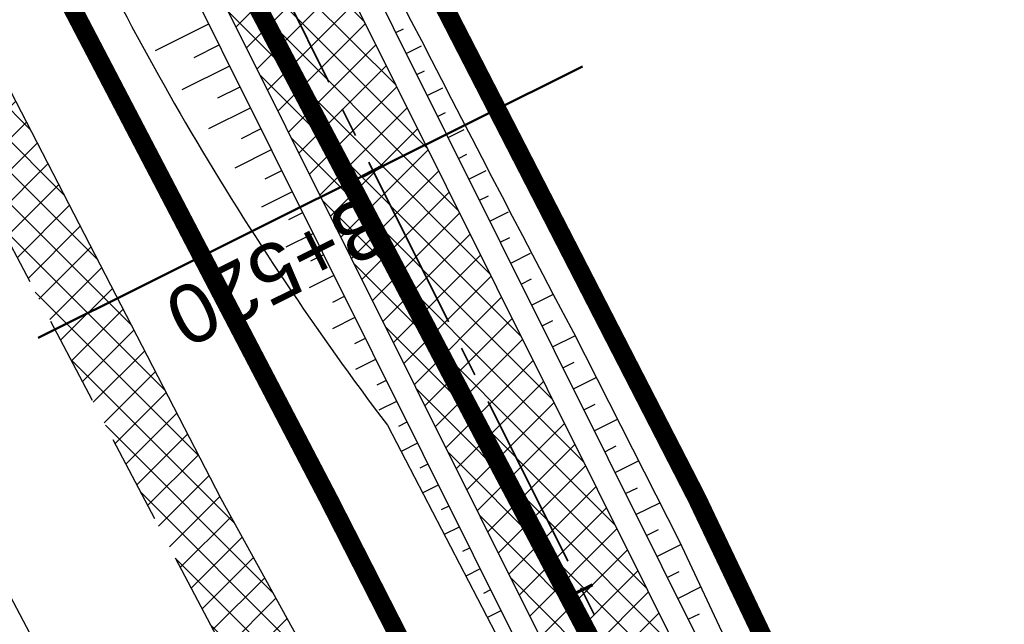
# Model space of a CAD drawing. Header units: metres. Extents: x 7529682 to 7533711, y 5721195 to 5727842.
# Tile 74 of 232: x 7531349 to 7531370, y 5724680 to 5724693. Entities that reach past the tile are written whole.
import ezdxf

# ---------------------------------------------------------------- set-up
doc = ezdxf.new("R2010")
doc.units = ezdxf.units.M
for name, pattern in [('817-dzialki-09-05-04$0$HIDDEN', [0.375, 0.25, -0.125]), ('ACAD_ISO05W100', [33, 24, -3, 0, -3, 0, -3]), ('CENTER', [50.800000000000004, 31.75, -6.35, 6.35, -6.35]), ('CENTER2', [28.575000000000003, 19.05, -3.175, 3.175, -3.175]), ('HIDDEN', [9.524999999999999, 6.35, -3.175])]:
    doc.linetypes.add(name, pattern=pattern)
for name, color, linetype in [('C-DROGI-SYTUACJA', 7, 'Continuous'), ('C-DROGI-SYTUACJA-ETYKIETY', 7, 'Continuous'), ('D-hatch-pobocza', 131, 'Continuous'), ('D-pobocza', 60, 'Continuous'), ('D-rowy', 160, 'Continuous'), ('D-skarpa', 2, 'Continuous'), ('D-skarpa-kreskowanie', 2, 'Continuous')]:
    doc.layers.add(name, color=color, linetype=linetype)
for name, color, linetype, lineweight, true_color in [('D-hatch-ciag-pieszo-rowerowy', 7, 'Continuous', 13, 0xff9f80), ('D-LR-etap-III', 7, '817-dzialki-09-05-04$0$HIDDEN', 50, 0x00008f), ('D-przekroje-pop', 7, 'Continuous', 50, 0x000099)]:
    doc.layers.add(name, color=color, linetype=linetype, lineweight=lineweight, true_color=true_color)
for name, color, linetype, lineweight in [('D-krawędzie', 3, 'Continuous', 30), ('D-obrzeża', 2, 'Continuous', 30), ('D-oś', 10, 'CENTER', 30), ('D-pas-drogowy', 7, 'ACAD_ISO05W100', 50)]:
    doc.layers.add(name, color=color, linetype=linetype, lineweight=lineweight)
doc.layers.add('poprzeczki', color=7, linetype='Continuous', true_color=0x0000c7)
doc.styles.get("Standard").update_dxf_attribs({"font": 'arial.ttf'})

# ---------------------------------------------------------------- blocks, each defined once
blk = doc.blocks.new('AeccTickLine')
at = {"color": 0, "linetype": 'ByBlock', "lineweight": -2}
blk.add_line((0, 1), (-3.673819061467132e-16, -1), dxfattribs=at)

msp = doc.modelspace()

# ---------------------------------------------------------------- hatches: boundary and pattern name
at = {"layer": 'D-hatch-ciag-pieszo-rowerowy'}
h = msp.add_hatch(dxfattribs=at)
h.set_pattern_fill('ANSI37', color=256, scale=0.15, style=0)
h.set_pattern_definition([(45, (0.8853450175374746, 0.4649341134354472), (-0.3367596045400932, 0.3367596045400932), []), (135, (0.8853450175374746, 0.4649341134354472), (-0.3367596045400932, -0.3367596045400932), [])])
h.paths.add_polyline_path([(7531367.377036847, 5724666.22135762), (7531369.43540033, 5724667.677868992), (7531364.840925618, 5724676.397640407), (7531345.224062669, 5724715.750217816), (7531314.267532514, 5724772.612506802), (7531308.110039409, 5724784.431605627), (7531305.884994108, 5724783.291926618), (7531312.052212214, 5724771.453899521), (7531343.011382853, 5724714.585280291), (7531362.628782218, 5724675.232985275)])
at = {"layer": 'D-hatch-pobocza'}
h = msp.add_hatch(dxfattribs=at)
h.set_pattern_fill('ANSI37', color=256, scale=0.15, style=0)
h.set_pattern_definition([(45, (0, 0), (-0.3367596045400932, 0.3367596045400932), []), (135, (0, 0), (-0.3367596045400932, -0.3367596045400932), [])])
h.paths.add_polyline_path([(7531327.019999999, 5724733.24), (7531314.57, 5724757.21), (7531302.376963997, 5724780.71917558), (7531302.440936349, 5724776.853417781), (7531306.739858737, 5724768.664832), (7531335.094443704, 5724714.652299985), (7531357.3191504, 5724672.438740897), (7531360.382455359, 5724666.624949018), (7531361.969999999, 5724665.57), (7531363.099643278, 5724665.411740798), (7531353.58, 5724682.67), (7531345.94, 5724697.46), (7531339.269999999, 5724710)])

# ---------------------------------------------------------------- linework, layer by layer
at = {"layer": 'C-DROGI-SYTUACJA', "color": 10, "linetype": 'CENTER2', "lineweight": 35, "ltscale": 0.2}
msp.add_lwpolyline([(7531154.313313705, 5725078.4002911, -0.06893621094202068), (7531156.868938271, 5725074.829562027), (7531166.993104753, 5725055.549823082, -0.06873154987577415), (7531168.47910387, 5725051.431584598), (7531169.100428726, 5725048.502816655, 0.0687825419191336), (7531171.889509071, 5725040.775727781), (7531203.620916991, 5724980.378493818), (7531234.800499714, 5724921.534907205), (7531259.930515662, 5724874.055069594), (7531293.333031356, 5724810.085976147), (7531313.159872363, 5724772.033203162), (7531341.528881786, 5724719.923105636, -0.009023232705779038), (7531346.533284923, 5724710.322073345), (7531363.734853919, 5724675.815312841), (7531380.064961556, 5724644.822693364), (7531398.584264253, 5724609.362510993), (7531424.896642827, 5724559.228182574), (7531446.141834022, 5724518.960513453), (7531474.815809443, 5724464.451899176), (7531498.201389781, 5724419.897359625)], format="xyb", dxfattribs=at)
at = {"layer": 'D-krawędzie', "linetype": 'HIDDEN', "ltscale": 0.3, "flags": 128}
msp.add_lwpolyline([(7530572.009999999, 5726166.06), (7530620.380949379, 5726072.761487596), (7530641.555222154, 5726032.007915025), (7530660.960861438, 5725995.070069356), (7530689.128213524, 5725941.540167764), (7530707.335918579, 5725907.031820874), (7530725.255781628, 5725873.092686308), (7530743.969545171, 5725837.653904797), (7530770.526708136, 5725787.119408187), (7530787.864146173, 5725754.266918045), (7530809.897571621, 5725712.541613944), (7530824.739035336, 5725684.389287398), (7530840.856259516, 5725653.693092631), (7530860.675070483, 5725616.154465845), (7530865.283000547, 5725607.394015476), (7530878.050274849, 5725583.079962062), (7530918.171722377, 5725507.178125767), (7530950.162943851, 5725446.305402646), (7530993.419108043, 5725364.264712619), (7531022.766433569, 5725308.719304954), (7531053.80955549, 5725249.872416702), (7531081.165622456, 5725197.874670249), (7531103.902359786, 5725154.540603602), (7531128.123220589, 5725108.448161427), (7531149.3, 5725068.249999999), (7531167.380094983, 5725033.766927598), (7531197.164745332, 5724976.987689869), (7531228.151004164, 5724918.034426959), (7531253.152837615, 5724870.491119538), (7531286.7961686, 5724806.653565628), (7531306.739858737, 5724768.664832), (7531335.094443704, 5724714.652299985), (7531357.3191504, 5724672.438740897), (7531373.644908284, 5724641.454376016), (7531392.161870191, 5724605.998675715), (7531418.480331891, 5724555.852756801), (7531439.726902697, 5724515.582472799), (7531468.399107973, 5724461.077223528), (7531491.782023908, 5724416.527754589), (7531531.990296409, 5724339.832565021), (7531557.226635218, 5724291.658956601), (7531569.851546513, 5724267.577443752), (7531591.375556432, 5724226.547822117), (7531610.003879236, 5724191.103071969), (7531616.882991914, 5724177.998849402), (7531629.984986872, 5724153.025496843), (7531641.006768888, 5724132.021778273), (7531664.906257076, 5724087.616922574), (7531677.64401952, 5724064.785715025), (7531683.112433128, 5724054.988140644), (7531686.752875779, 5724048.180044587), (7531695.447538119, 5724031.696667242), (7531703.748818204, 5724015.917210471), (7531709.214143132, 5724005.513965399), (7531719.388607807, 5723986.14687362), (7531726.295217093, 5723973.000144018), (7531732.740794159, 5723960.735633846), (7531735.13, 5723956.19)], dxfattribs=at)
at = {"layer": 'D-LR-etap-III', "ltscale": 10, "flags": 128}
msp.add_lwpolyline([(7531750.474471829, 5723895.103125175, 0.4, 0.4, 0), (7531750.505, 5723895.13, 0.4, 0.4, 0), (7531682.71, 5724022.92, 0.4, 0.4, 0), (7531619.177023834, 5724147.203692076, 0.4, 0.4, 0), (7531592.308960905, 5724198.48863389, 0.4, 0.4, 0), (7531553.263875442, 5724272.918564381, 0.4, 0.4, 0), (7531504.019999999, 5724366.79, 0.4, 0.4, 0), (7531482.09, 5724407.62, 0.4, 0.4, 0), (7531412.350402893, 5724541.182759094, 0.4, 0.4, 0), (7531388.463669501, 5724586.929768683, 0.4, 0.4, 0), (7531345.12, 5724669.94, 0.4, 0.4, 0), (7531127.66, 5725081.67, 0.4, 0.4, 0), (7531059.253139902, 5725211.040795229, 0.4, 0.4, 0), (7531008.007244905, 5725307.953830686, 0.4, 0.4, 0), (7530964.181635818, 5725390.835555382, 0.4, 0.4, 0), (7530914.557354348, 5725484.683561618, 0.4, 0.4, 0), (7530865.243241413, 5725577.493975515, 0.4, 0.4, 0), (7530840.085257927, 5725624.058651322, 0.4, 0.4, 0), (7530802.559525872, 5725694.924584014, 0.4, 0.4, 0), (7530755.54, 5725787.51, 0.4, 0.4, 0), (7530708.717810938, 5725876.303221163, 0.4, 0.4, 0), (7530695.12, 5725902.09, 0.4, 0.4, 0), (7530642.91397006, 5726001.07839487, 0.4, 0.4, 0), (7530634.934723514, 5726016.146615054, 0.4, 0.4, 0), (7530610.820000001, 5726061.929999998, 0.4, 0.4, 0), (7530610.820000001, 5726061.929999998, 0.4, 0.4, 0), (7530607.21, 5726063.51, 0.4, 0.4, 0), (7530597.42, 5726080.68, 0.4, 0.4, 0), (7530591.16, 5726088.44, 0.4, 0.4, 0), (7530581.28, 5726107.21, 0.4, 0.4, 0), (7530571.29, 5726130.56, 0.4, 0.4, 0), (7530549.554994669, 5726171.527317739, 0.4, 0.4, 0), (7530531.014309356, 5726206.473807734, 0.4, 0.4, 0), (7530516.461208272, 5726236.016618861, 0.4, 0.4, 0), (7530500.798929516, 5726266.141265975, 0.4, 0.4, 0), (7530491.349999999, 5726283.94, 0.4, 0.4, 0), (7530482.4, 5726303.41, 0.4, 0.4, 0), (7530482.4, 5726303.41, 0.4, 0.4, 0), (7530450.41, 5726357.28, 0.4, 0.4, 0), (7530397.759396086, 5726458.499907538, 0.4, 0.4, 0), (7530334.707815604, 5726583.664702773, 0.4, 0.4, 0), (7530303.939274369, 5726645.167943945, 0.4, 0.4, 0), (7530300.509779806, 5726651.777515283, 0.4, 0.4, 0), (7530289.213532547, 5726671.966724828, 0.4, 0.4, 0), (7530281.54, 5726685.57, 0.4, 0.4, 0), (7530261.37085633, 5726724.163374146, 0.4, 0.4, 0), (7530254.03, 5726738.21, 0.4, 0.4, 0), (7530197.219999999, 5726845.06, 0.4, 0.4, 0), (7530194.71, 5726849.15, 0.4, 0.4, 0), (7530195.92, 5726850.75, 0.4, 0.4, 0), (7530170.546669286, 5726892.961489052, 0.4, 0.4, 0), (7530143.174718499, 5726945.065838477, 0.4, 0.4, 0), (7530105.059999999, 5727018.32, 0.4, 0.4, 0), (7530100.059999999, 5727027.16, 0.4, 0.4, 0), (7530062.318670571, 5727099.625398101, 0.4, 0.4, 0), (7530015.378537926, 5727189.420463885, 0.4, 0.4, 0), (7529983.207960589, 5727250.206596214, 0.4, 0.4, 0), (7529953.284293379, 5727306.74720398, 0.4, 0.4, 0), (7529900.67053443, 5727406.15903814, 0.4, 0.4, 0), (7529890.630239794, 5727425.131178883, 0.4, 0.4, 0), (7529875.155383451, 5727454.426350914, 0.4, 0.4, 0), (7529857.560096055, 5727487.787346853, 0.4, 0.4, 0), (7529835.194401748, 5727530.19312405, 0.4, 0.4, 0), (7529811.740544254, 5727574.662079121, 0.4, 0.4, 0), (7529792.101859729, 5727611.922638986, 0.4, 0.4, 0), (7529768.066117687, 5727657.469613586, 0.4, 0.4, 0), (7529755.210566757, 5727682.131373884, 0.4, 0.4, 0), (7529753.309999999, 5727681.13, 0.4, 0.4, 0), (7529739.21, 5727707.77, 0.4, 0.4, 0), (7529735.394745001, 5727711.251990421, 0.4, 0.4, 0), (7529725.42, 5727730.2, 0.4, 0.4, 0), (7529723.55, 5727729.88, 0.4, 0.4, 0), (7529695.566668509, 5727782.932080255, 0.4, 0.4, 0), (7529717.67971874, 5727794.024357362, 0.4, 0.4, 0), (7529736.274870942, 5727758.647400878, 0.4, 0.4, 0), (7529736.274870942, 5727758.647400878, 0.4, 0.4, 0), (7529744.511003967, 5727750.406106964, 0.4, 0.4, 0), (7529744.511003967, 5727750.406106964, 0.4, 0.4, 0), (7529750.282568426, 5727738.549848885, 0.4, 0.4, 0), (7529777.108510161, 5727687.569424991, 0.4, 0.4, 0), (7529796.51537536, 5727651.329932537, 0.4, 0.4, 0), (7529814.937945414, 5727616.793170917, 0.4, 0.4, 0), (7529839.006722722, 5727572.303976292, 0.4, 0.4, 0), (7529860.617626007, 5727532.509108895, 0.4, 0.4, 0), (7529882.348967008, 5727491.504261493, 0.4, 0.4, 0), (7529904.865139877, 5727449.096370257, 0.4, 0.4, 0), (7529920.747384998, 5727418.884773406, 0.4, 0.4, 0), (7529946.676504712, 5727368.547487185, 0.4, 0.4, 0), (7529972.024701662, 5727320.573310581, 0.4, 0.4, 0), (7529987.740014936, 5727290.153392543, 0.4, 0.4, 0), (7529996.497385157, 5727273.661630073, 0.4, 0.4, 0), (7530017.541471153, 5727234.202689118, 0.4, 0.4, 0), (7530033.053657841, 5727204.864166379, 0.4, 0.4, 0), (7530051.622983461, 5727170.222745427, 0.4, 0.4, 0), (7530069.276612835, 5727137.015751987, 0.4, 0.4, 0), (7530089.385386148, 5727097.533639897, 0.4, 0.4, 0), (7530109.712512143, 5727060.746615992, 0.4, 0.4, 0), (7530136.769722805, 5727011.640131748, 0.4, 0.4, 0), (7530162.446686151, 5726962.743777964, 0.4, 0.4, 0), (7530187.674104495, 5726916.992101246, 0.4, 0.4, 0), (7530207.820739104, 5726879.335323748, 0.4, 0.4, 0), (7530230.625609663, 5726834.518686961, 0.4, 0.4, 0), (7530262.288093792, 5726776.61832811, 0.4, 0.4, 0), (7530277.509672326, 5726760.213143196, 0.4, 0.4, 0), (7530286.036865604, 5726744.106684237, 0.4, 0.4, 0), (7530288.097472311, 5726735.884066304, 0.4, 0.4, 0), (7530290.393870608, 5726725.046963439, 0.4, 0.4, 0), (7530296.17664807, 5726713.582980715, 0.4, 0.4, 0), (7530302.726195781, 5726701.18226779, 0.4, 0.4, 0), (7530325.685047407, 5726657.466383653, 0.4, 0.4, 0), (7530343.243978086, 5726623.648592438, 0.4, 0.4, 0), (7530360.229820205, 5726591.746871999, 0.4, 0.4, 0), (7530383.20855044, 5726548.059469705, 0.4, 0.4, 0), (7530406.017875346, 5726503.605514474, 0.4, 0.4, 0), (7530427.464919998, 5726462.620289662, 0.4, 0.4, 0), (7530447.9278544, 5726424.388014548, 0.4, 0.4, 0), (7530471.126878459, 5726379.920667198, 0.4, 0.4, 0), (7530490.501003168, 5726343.033350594, 0.4, 0.4, 0), (7530509.499458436, 5726306.733076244, 0.4, 0.4, 0), (7530529.890269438, 5726267.244072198, 0.4, 0.4, 0), (7530543.852446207, 5726238.990319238, 0.4, 0.4, 0), (7530554.808897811, 5726218.943990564, 0.4, 0.4, 0), (7530559.027108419, 5726212.223286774, 0.4, 0.4, 0), (7530563.060988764, 5726206.409670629, 0.4, 0.4, 0), (7530566.93354971, 5726200.463543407, 0.4, 0.4, 0), (7530569.771022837, 5726194.901501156, 0.4, 0.4, 0), (7530571.47319415, 5726191.282350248, 0.4, 0.4, 0), (7530572.839142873, 5726188.024533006, 0.4, 0.4, 0), (7530575.295071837, 5726182.034664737, 0.4, 0.4, 0), (7530579.736851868, 5726173.306070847, 0.4, 0.4, 0), (7530583.3, 5726167.41, 0.4, 0.4, 0), (7530593.4, 5726163.33, 0.4, 0.4, 0), (7530598.618375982, 5726155.264489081, 0.4, 0.4, 0), (7530608.258304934, 5726140.497132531, 0.4, 0.4, 0), (7530603.269999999, 5726136.83, 0.4, 0.4, 0), (7530606.53, 5726131.84, 0.4, 0.4, 0), (7530604.239057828, 5726124.21679044, 0.4, 0.4, 0), (7530605.847136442, 5726121.630127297, 0.4, 0.4, 0), (7530608.971611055, 5726116.164124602, 0.4, 0.4, 0), (7530618.114293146, 5726097.791111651, 0.4, 0.4, 0), (7530651.213125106, 5726034.959524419, 0.4, 0.4, 0), (7530670.243741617, 5725998.61095082, 0.4, 0.4, 0), (7530698.075474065, 5725945.952624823, 0.4, 0.4, 0), (7530716.505955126, 5725911.3051464, 0.4, 0.4, 0), (7530735.223454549, 5725875.667401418, 0.4, 0.4, 0), (7530752.504235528, 5725842.154920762, 0.4, 0.4, 0), (7530778.310652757, 5725793.501254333, 0.4, 0.4, 0), (7530797.499961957, 5725756.381811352, 0.4, 0.4, 0), (7530812.518974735, 5725728.28874362, 0.4, 0.4, 0), (7530820.039295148, 5725713.160404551, 0.4, 0.4, 0), (7530822.422446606, 5725710.193574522, 0.4, 0.4, 0), (7530833.154893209, 5725688.800634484, 0.4, 0.4, 0), (7530849.629354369, 5725656.158601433, 0.4, 0.4, 0), (7530867.98290276, 5725621.963939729, 0.4, 0.4, 0), (7530872.629809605, 5725612.88760475, 0.4, 0.4, 0), (7530880.354488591, 5725597.594500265, 0.4, 0.4, 0), (7530883.839446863, 5725593.389159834, 0.4, 0.4, 0), (7530891.782113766, 5725587.763349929, 0.4, 0.4, 0), (7530895.038670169, 5725584.280746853, 0.4, 0.4, 0), (7530897.033644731, 5725580.941110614, 0.4, 0.4, 0), (7530900.951646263, 5725579.945856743, 0.4, 0.4, 0), (7530904.80970798, 5725571.977328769, 0.4, 0.4, 0), (7530903.682362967, 5725568.566434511, 0.4, 0.4, 0), (7530908.900614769, 5725558.844845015, 0.4, 0.4, 0), (7530910.252030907, 5725545.671606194, 0.4, 0.4, 0), (7530912.872986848, 5725538.645543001, 0.4, 0.4, 0), (7530945.278171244, 5725478.464284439, 0.4, 0.4, 0), (7530959.692318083, 5725450.24628822, 0.4, 0.4, 0), (7531002.82670893, 5725368.192370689, 0.4, 0.4, 0), (7531044.703532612, 5725290.314293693, 0.4, 0.4, 0), (7531064.098839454, 5725253.212562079, 0.4, 0.4, 0), (7531083.010253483, 5725216.677517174, 0.4, 0.4, 0), (7531113.013137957, 5725158.465613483, 0.4, 0.4, 0), (7531137.364304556, 5725113.07076138, 0.4, 0.4, 0), (7531150.830830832, 5725086.711759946, 0.4, 0.4, 0), (7531159.745663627, 5725076.640848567, 0.4, 0.4, 0), (7531166.309999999, 5725074.58, 0.4, 0.4, 0), (7531172.29, 5725062.58, 0.4, 0.4, 0), (7531170.589828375, 5725055.605912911, 0.4, 0.4, 0), (7531173.732823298, 5725044.080706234, 0.4, 0.4, 0), (7531215.342008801, 5724964.859648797, 0.4, 0.4, 0), (7531238.054496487, 5724921.684649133, 0.4, 0.4, 0), (7531262.389821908, 5724875.282876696, 0.4, 0.4, 0), (7531295.587160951, 5724811.265731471, 0.4, 0.4, 0), (7531348.487908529, 5724712.362812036, 0.4, 0.4, 0), (7531363.740817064, 5724682.68394264, 0.4, 0.4, 0), (7531366.986905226, 5724675.865317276, 0.4, 0.4, 0), (7531382.541261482, 5724646.110625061, 0.4, 0.4, 0), (7531401.299165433, 5724610.874551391, 0.4, 0.4, 0), (7531428.964837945, 5724558.862274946, 0.4, 0.4, 0), (7531449.111202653, 5724520.397801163, 0.4, 0.4, 0), (7531477.292992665, 5724465.831467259, 0.4, 0.4, 0), (7531500.996290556, 5724421.112506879, 0.4, 0.4, 0), (7531512.121834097, 5724400.549045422, 0.4, 0.4, 0), (7531513.78163794, 5724396.757451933, 0.4, 0.4, 0), (7531526.32, 5724379.39, 0.4, 0.4, 0), (7531566.783642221, 5724302.73628205, 0.4, 0.4, 0), (7531578.579156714, 5724282.774819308, 0.4, 0.4, 0), (7531584.232619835, 5724273.111246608, 0.4, 0.4, 0), (7531590.109283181, 5724263.508189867, 0.4, 0.4, 0), (7531593.027899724, 5724258.771479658, 0.4, 0.4, 0), (7531595.711841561, 5724254.226824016, 0.4, 0.4, 0), (7531601.659976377, 5724243.898197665, 0.4, 0.4, 0), (7531606.097733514, 5724235.986407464, 0.4, 0.4, 0), (7531609.382207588, 5724230.799061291, 0.4, 0.4, 0), (7531611.580260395, 5724227.671180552, 0.4, 0.4, 0), (7531612.707802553, 5724225.86410867, 0.4, 0.4, 0), (7531618.665224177, 5724214.480919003, 0.4, 0.4, 0), (7531619.885522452, 5724212.333950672, 0.4, 0.4, 0), (7531620.931818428, 5724210.787064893, 0.4, 0.4, 0), (7531623.518605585, 5724207.111542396, 0.4, 0.4, 0), (7531626.143926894, 5724203.61306897, 0.4, 0.4, 0), (7531632.022984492, 5724196.485954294, 0.4, 0.4, 0), (7531653.949089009, 5724152.617641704, 0.4, 0.4, 0), (7531656.750690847, 5724143.103797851, 0.4, 0.4, 0), (7531659.61440691, 5724133.254504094, 0.4, 0.4, 0), (7531661.627147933, 5724128.646047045, 0.4, 0.4, 0.01093811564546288), (7531674.314987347, 5724101.43546424, 0.4, 0.4, 0), (7531685.137626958, 5724081.408252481, 0.4, 0.4, 0), (7531692.159945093, 5724066.277333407, 0.4, 0.4, 0), (7531699.662164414, 5724051.388120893, 0.4, 0.4, 0), (7531704.480624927, 5724040.808561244, 0.4, 0.4, 0), (7531704.480624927, 5724040.808561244, 0.4, 0.4, 0), (7531704.401251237, 5724037.368913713, 0.4, 0.4, 0), (7531720.383609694, 5724003.441317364, 0.4, 0.4, 0), (7531728.79890528, 5723986.206298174, 0.4, 0.4, 0), (7531733.237926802, 5723977.192631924, 0.4, 0.4, 0), (7531736.750027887, 5723969.505210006, 0.4, 0.4, 0), (7531737.336143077, 5723968.518916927, 0.4, 0.4, 0), (7531738.285051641, 5723967.699360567, 0.4, 0.4, 0), (7531742.180915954, 5723962.346428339, 0.4, 0.4, 0), (7531744.286141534, 5723958.615526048, 0.4, 0.4, 0), (7531755.393260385, 5723944.192617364, 0.4, 0.4, 0), (7531758.69, 5723936.76, 0.4, 0.4, 0), (7531780.08, 5723929.25, 0.4, 0.4, 0), (7531792.611989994, 5723906.337708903, 0.4, 0.4, 0), (7531792.611989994, 5723906.337708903, 0.4, 0.4, 0), (7531756.962094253, 5723883.055323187, 0.4, 0.4, 0), (7531750.46, 5723895.130000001, 0.4, 0.4, 0), (7531750.46, 5723895.130000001, 0, 0, 0)], format="xyseb", dxfattribs=at)
at = {"layer": 'D-obrzeża'}
for points in [[(7531162.547399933, 5725061.317843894), (7531165.881540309, 5725054.958839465, -0.06857369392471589), (7531167.270284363, 5725051.106338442), (7531167.914945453, 5725048.067569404, 0.06878949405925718), (7531170.704411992, 5725040.339745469), (7531202.515371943, 5724979.795162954), (7531233.695975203, 5724920.949650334), (7531258.824090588, 5724873.473403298), (7531292.224994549, 5724809.507396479), (7531312.052212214, 5724771.453899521), (7531340.423454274, 5724719.339022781, -0.009020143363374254), (7531345.426151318, 5724709.741280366), (7531362.628782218, 5724675.232985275), (7531378.958019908, 5724644.242016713), (7531397.476854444, 5724608.78273076), (7531423.790449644, 5724558.646084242), (7531445.035916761, 5724518.377892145), (7531473.709538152, 5724463.869950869), (7531497.094585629, 5724419.316425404), (7531505.905040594, 5724402.510940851, -0.03317121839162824), (7531508.586352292, 5724396.450655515), (7531511.248060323, 5724389.164100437)], [(7531369.43540033, 5724667.677868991), (7531364.840925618, 5724676.397640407), (7531347.640418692, 5724710.902865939, 0.009026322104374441), (7531342.634309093, 5724720.507188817), (7531314.267532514, 5724772.612506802), (7531308.109506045, 5724784.431332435)]]:
    msp.add_lwpolyline(points, format="xyb", dxfattribs=at)
at = {"layer": 'D-oś', "ltscale": 0.1}
msp.add_lwpolyline([(7531488.682972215, 5724414.901138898), (7531465.30154836, 5724459.447768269), (7531436.630334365, 5724513.951133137), (7531415.382990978, 5724554.222881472), (7531389.061122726, 5724604.375291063), (7531370.54547166, 5724639.828481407), (7531354.22214964, 5724670.808223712), (7531331.99647235, 5724713.023626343), (7531303.640952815, 5724767.037938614), (7531283.698553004, 5724805.024214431), (7531250.055061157, 5724868.862076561), (7531225.052886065, 5724916.406033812), (7531194.065303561, 5724975.361817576), (7531164.280332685, 5725032.141666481), (7531146.201824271, 5725066.621712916), (7531125.025790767, 5725106.818458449), (7531100.803065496, 5725152.914450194), (7531078.067230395, 5725196.24679728), (7531050.712974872, 5725248.241100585), (7531019.671816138, 5725307.084268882), (7530990.323090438, 5725362.632329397), (7530947.065833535, 5725444.675091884), (7530915.075467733, 5725505.546186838), (7530874.953735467, 5725581.448561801)], dxfattribs=at)
at = {"layer": 'D-pas-drogowy', "ltscale": 0.2, "flags": 128}
msp.add_lwpolyline([(7531633.018560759, 5724182.834272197, 0.4, 0.4, 0), (7531617.558899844, 5724211.608162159, 0.4, 0.4, 0), (7531566.783642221, 5724302.73628205, 0.4, 0.4, 0), (7531538.419082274, 5724356.469679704, 0.4, 0.4, 0), (7531526.32, 5724379.39, 0.4, 0.4, 0), (7531516.102085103, 5724393.607319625, 0.4, 0.4, 0.001485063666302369), (7531513.78037409, 5724396.837773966, 0.4, 0.4, 0), (7531501.87, 5724413.41, 0.4, 0.4, 0), (7531474.926107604, 5724464.507896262, 0.4, 0.4, 0), (7531446.200436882, 5724518.992313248, 0.4, 0.4, 0), (7531424.962185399, 5724559.262257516, 0.4, 0.4, 0), (7531398.444460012, 5724609.565801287, 0.4, 0.4, 0), (7531379.647455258, 5724645.216004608, 0.4, 0.4, 0), (7531365.23, 5724672.56, 0.4, 0.4, 0), (7531341.305752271, 5724717.915356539, 0.4, 0.4, 0), (7531312.899996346, 5724771.788898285, 0.4, 0.4, 0), (7531292.590923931, 5724810.306502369, 0.4, 0.4, 0), (7531259.391619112, 5724873.271351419, 0.4, 0.4, 0), (7531233.740401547, 5724921.922582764, 0.4, 0.4, 0), (7531203.072738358, 5724980.092044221, 0.4, 0.4, 0), (7531173.471398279, 5725036.225177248, 0.4, 0.4, 0), (7531168.269999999, 5725046.09, 0.4, 0.4, 0), (7531172.29, 5725062.58, 0.4, 0.4, 0), (7531166.309999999, 5725074.58, 0.4, 0.4, 0), (7531150.32, 5725079.6, 0.4, 0.4, 0), (7531141.5, 5725096.43, 0.4, 0.4, 0), (7531109.311735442, 5725157.814415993, 0.4, 0.4, 0), (7531086.641300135, 5725201.047918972, 0.4, 0.4, 0), (7531059.198258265, 5725253.383662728, 0.4, 0.4, 0), (7531028.206828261, 5725312.48946212, 0.4, 0.4, 0), (7530999.104694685, 5725367.990143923, 0.4, 0.4, 0), (7530956.247527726, 5725449.724815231, 0.4, 0.4, 0), (7530924.397774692, 5725510.463768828, 0.4, 0.4, 0), (7530897.509999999, 5725561.74, 0.4, 0.4, 0), (7530894.46, 5725566.14, 0.4, 0.4, 0), (7530892.16, 5725570.49, 0.4, 0.4, 0), (7530869.362688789, 5725613.307018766, 0.4, 0.4, 0), (7530861.693971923, 5725627.704613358, 0.4, 0.4, 0), (7530852.74, 5725644.52, 0.4, 0.4, 0), (7530831.509999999, 5725684.2, 0.4, 0.4, 0), (7530811.13, 5725722.52, 0.4, 0.4, 0), (7530792.3476413, 5725757.940652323, 0.4, 0.4, 0), (7530768.03, 5725803.8, 0.4, 0.4, 0), (7530748.768542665, 5725840.178507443, 0.4, 0.4, 0), (7530727.7, 5725879.97, 0.4, 0.4, 0), (7530712.0981582, 5725909.54523909, 0.4, 0.4, 0), (7530693.644105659, 5725944.645156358, 0.4, 0.4, 0), (7530665.702224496, 5725997.538976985, 0.4, 0.4, 0), (7530641.759999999, 5726042.88, 0.4, 0.4, 0), (7530616.5, 5726091.48, 0.4, 0.4, 0), (7530604.628439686, 5726114.319880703, 0.4, 0.4, -0.007762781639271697), (7530602.5, 5726118.43, 0.4, 0.4, 0), (7530603.992037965, 5726123.394821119, 0.4, 0.4, 0), (7530606.53, 5726131.84, 0.4, 0.4, 0), (7530603.269999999, 5726136.83, 0.4, 0.4, 0), (7530593.775620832, 5726151.368713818, 0.4, 0.4, 0), (7530590.202637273, 5726156.84001263, 0.4, 0.4, 0), (7530583.3, 5726167.41, 0.4, 0.4, 0), (7530580.578343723, 5726170.427567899, 0.4, 0.4, 0), (7530575.849999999, 5726175.67, 0.4, 0.4, 0), (7530569.009999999, 5726186.66, 0.4, 0.4, 0), (7530562.555322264, 5726199.189409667, 0.4, 0.4, 0), (7530555.67, 5726211.39, 0.4, 0.4, 0), (7530548.29, 5726224.23, 0.4, 0.4, 0), (7530540.58, 5726237.71, 0.4, 0.4, 0), (7530532.679999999, 5726252.65, 0.4, 0.4, 0), (7530524.059999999, 5726269.35, 0.4, 0.4, 0), (7530502.82, 5726309.91, 0.4, 0.4, 0), (7530488.83, 5726336.63, 0.4, 0.4, 0), (7530466.03, 5726380.16, 0.4, 0.4, 0), (7530438.469999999, 5726432.77, 0.4, 0.4, 0), (7530424.53, 5726459.09, 0.4, 0.4, 0), (7530401.63, 5726502.97, 0.4, 0.4, 0), (7530383.38, 5726538.06, 0.4, 0.4, 0), (7530353.969999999, 5726593.52, 0.4, 0.4, 0), (7530338.469999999, 5726622.74, 0.4, 0.4, 0), (7530322.009999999, 5726653.88, 0.4, 0.4, 0), (7530297.54, 5726700.33, 0.4, 0.4, 0), (7530287.38, 5726719.6, 0.4, 0.4, 0), (7530285.94993921, 5726722.315508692, 0.4, 0.4, 0), (7530280.259999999, 5726733.12, 0.4, 0.4, 0), (7530266.73, 5726758.74, 0.4, 0.4, 0), (7530260.42, 5726770.47, 0.4, 0.4, 0), (7530253.25, 5726783.82, 0.4, 0.4, 0), (7530244.95, 5726799.33, 0.4, 0.4, 0), (7530239.389999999, 5726808.49, 0.4, 0.4, 0), (7530238.29, 5726807.9, 0.4, 0.4, 0), (7530218.11, 5726850.67, 0.4, 0.4, 0), (7530175.906646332, 5726928.168028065, 0.4, 0.4, 0), (7530096.679999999, 5727076.15, 0.4, 0.4, 0), (7530094.679999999, 5727079.89, 0.4, 0.4, 0), (7530064.59693469, 5727135.522637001, 0.4, 0.4, 0), (7530046.730970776, 5727168.8921561, 0.4, 0.4, 0), (7530025.803045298, 5727208.461374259, 0.4, 0.4, 0), (7530012.846501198, 5727232.979315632, 0.4, 0.4, 0), (7529994.15, 5727268.45, 0.4, 0.4, 0), (7529981.670868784, 5727291.93018666, 0.4, 0.4, 0), (7529949.889999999, 5727351.73, 0.4, 0.4, 0), (7529924.75, 5727399.03, 0.4, 0.4, 0), (7529915.515824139, 5727417.099754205, 0.4, 0.4, 0), (7529885.83, 5727475.19, 0.4, 0.4, 0), (7529862.559999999, 5727519.97, 0.4, 0.4, 0), (7529852.984923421, 5727538.191086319, 0.4, 0.4, 0), (7529836.513084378, 5727569.51130111, 0.4, 0.4, 0), (7529815.36890814, 5727609.140983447, 0.4, 0.4, 0), (7529792.795203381, 5727651.247499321, 0.4, 0.4, 0), (7529774.199114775, 5727685.858348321, 0.4, 0.4, 0), (7529746.966026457, 5727736.059440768, 0.4, 0.4, 0), (7529733.92, 5727757.62, 0.4, 0.4, 0), (7529708.607472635, 5727806.388536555, 0.4, 0.4, 0), (7529688.491967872, 5727796.344621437, 0.4, 0.4, 0), (7529723.55, 5727729.88, 0.4, 0.4, 0), (7529725.42, 5727730.2, 0.4, 0.4, 0), (7529735.38, 5727711.28, 0.4, 0.4, 0), (7529739.21, 5727707.77, 0.4, 0.4, 0), (7529753.309999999, 5727681.13, 0.4, 0.4, 0), (7529755.178396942, 5727682.114424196, 0.4, 0.4, 0), (7529792.101859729, 5727611.922638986, 0.4, 0.4, 0), (7529811.740544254, 5727574.662079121, 0.4, 0.4, 0), (7529835.194401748, 5727530.19312405, 0.4, 0.4, 0), (7529857.560096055, 5727487.787346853, 0.4, 0.4, 0), (7529875.155383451, 5727454.426350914, 0.4, 0.4, 0), (7529890.630239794, 5727425.131178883, 0.4, 0.4, 0), (7529900.67053443, 5727406.15903814, 0.4, 0.4, 0), (7529953.284293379, 5727306.74720398, 0.4, 0.4, 0), (7529983.207960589, 5727250.206596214, 0.4, 0.4, 0), (7530015.378537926, 5727189.420463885, 0.4, 0.4, 0), (7530062.318670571, 5727099.625398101, 0.4, 0.4, 0), (7530100.059999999, 5727027.16, 0.4, 0.4, 0), (7530105.059999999, 5727018.32, 0.4, 0.4, 0), (7530143.174718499, 5726945.065838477, 0.4, 0.4, 0), (7530170.546669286, 5726892.961489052, 0.4, 0.4, 0), (7530195.92, 5726850.75, 0.4, 0.4, 0), (7530194.71, 5726849.15, 0.4, 0.4, 0), (7530197.219999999, 5726845.06, 0.4, 0.4, 0), (7530254.03, 5726738.21, 0.4, 0.4, 0), (7530261.37085633, 5726724.163374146, 0.4, 0.4, 0), (7530281.54, 5726685.57, 0.4, 0.4, 0), (7530289.213532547, 5726671.966724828, 0.4, 0.4, 0), (7530300.509779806, 5726651.777515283, 0.4, 0.4, 0), (7530303.939274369, 5726645.167943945, 0.4, 0.4, 0), (7530334.707815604, 5726583.664702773, 0.4, 0.4, 0), (7530397.759396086, 5726458.499907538, 0.4, 0.4, 0), (7530450.41, 5726357.28, 0.4, 0.4, 0), (7530482.4, 5726303.41, 0.4, 0.4, 0), (7530483.687990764, 5726301.003383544, 0.4, 0.4, 0), (7530491.349999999, 5726283.94, 0.4, 0.4, 0), (7530512.67, 5726243.78, 0.4, 0.4, 0), (7530529.429999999, 5726209.46, 0.4, 0.4, 0), (7530571.29, 5726130.56, 0.4, 0.4, 0), (7530581.28, 5726107.21, 0.4, 0.4, 0), (7530591.16, 5726088.44, 0.4, 0.4, 0), (7530597.42, 5726080.68, 0.4, 0.4, 0), (7530607.21, 5726063.51, 0.4, 0.4, 0), (7530610.820000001, 5726061.929999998, 0.4, 0.4, 0), (7530634.934723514, 5726016.146615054, 0.4, 0.4, 0), (7530642.91397006, 5726001.07839487, 0.4, 0.4, 0), (7530695.12, 5725902.09, 0.4, 0.4, 0), (7530708.717810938, 5725876.303221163, 0.4, 0.4, 0), (7530755.54, 5725787.51, 0.4, 0.4, 0), (7530802.559525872, 5725694.924584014, 0.4, 0.4, 0), (7530840.085257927, 5725624.058651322, 0.4, 0.4, 0), (7530865.243241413, 5725577.493975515, 0.4, 0.4, 0), (7530914.557354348, 5725484.683561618, 0.4, 0.4, 0), (7530964.181635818, 5725390.835555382, 0.4, 0.4, 0), (7531008.007244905, 5725307.953830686, 0.4, 0.4, 0), (7531059.253139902, 5725211.040795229, 0.4, 0.4, 0), (7531127.66, 5725081.67, 0.4, 0.4, 0), (7531345.12, 5724669.94, 0.4, 0.4, 0), (7531388.463669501, 5724586.929768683, 0.4, 0.4, 0), (7531412.350402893, 5724541.182759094, 0.4, 0.4, 0), (7531482.09, 5724407.62, 0.4, 0.4, 0), (7531504.019999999, 5724366.79, 0.4, 0.4, 0), (7531519.374444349, 5724337.520497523, 0.4, 0.4, 0), (7531563.748815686, 5724252.931583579, 0.4, 0.4, 0), (7531602.175111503, 5724179.681224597, 0.4, 0.4, 0), (7531619.177023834, 5724147.203692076, 0.4, 0.4, 0), (7531625.038493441, 5724135.63500206, 0.4, 0.4, 0), (7531656.796442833, 5724073.31633882, 0.4, 0.4, 0), (7531675.12, 5724037.36, 0.4, 0.4, 0), (7531682.71, 5724022.92, 0.4, 0.4, 0), (7531705.565196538, 5723979.810545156, 0.4, 0.4, 0), (7531736.605941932, 5723921.261514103, 0.4, 0.4, 0), (7531750.46, 5723895.130000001, 0.4, 0.4, 0), (7531740.769999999, 5723886.56, 0.4, 0.4, 0), (7531732.86, 5723885, 0.4, 0.4, 0), (7531722.179999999, 5723887.77, 0.4, 0.4, 0), (7531729.87, 5723862.17, 0.4, 0.4, 0), (7531742.92, 5723861.93, 0.4, 0.4, 0), (7531763.71, 5723859.52, 0.4, 0.4, 0), (7531768.42, 5723854.12, 0.4, 0.4, 0), (7531787.42, 5723817.97, 0.4, 0.4, 0), (7531795.57, 5723809.82, 0.4, 0.4, 0), (7531816.346897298, 5723819.850397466, 0.4, 0.4, 0), (7531816.346897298, 5723819.850397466, 0.4, 0.4, 0), (7531805.059999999, 5723843.23, 0.4, 0.4, 0), (7531803.61, 5723886.23, 0.4, 0.4, 0), (7531803.61, 5723886.23, 0.4, 0.4, 0), (7531780.08, 5723929.25, 0.4, 0.4, 0), (7531758.69, 5723936.76, 0.4, 0.4, 0), (7531749.3590272, 5723946.412126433, 0.4, 0.4, 0), (7531742.71, 5723953.29, 0.4, 0.4, 0), (7531735.177368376, 5723967.877529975, 0.4, 0.4, 0), (7531722.37, 5723992.68, 0.4, 0.4, 0), (7531705.041669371, 5724030.885563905, 0.4, 0.4, 0), (7531699.469999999, 5724043.17, 0.4, 0.4, 0), (7531692.69, 5724058.11, 0.4, 0.4, 0), (7531679.672010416, 5724084.016803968, 0.4, 0.4, 0), (7531674.55, 5724094.21, 0.4, 0.4, 0), (7531666.633166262, 5724114.002855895, 0.4, 0.4, 0), (7531649, 5724153.82, 0.4, 0.4, 0), (7531641.49, 5724149.34, 0.4, 0.4, 0), (7531626.04, 5724179.34, 0.4, 0.4, 0), (7531633.03, 5724182.84, 0, 0, 0)], format="xyseb", dxfattribs=at)
at = {"layer": 'D-pobocza'}
for points in [[(7531369.847073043, 5724667.969171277), (7531365.283277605, 5724676.630717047), (7531348.083277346, 5724711.135171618, 0.00902757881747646), (7531343.076474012, 5724720.740833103), (7531314.710596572, 5724772.844228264), (7531308.552634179, 5724784.662930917)], [(7531305.449640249, 5724783.043847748), (7531311.609148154, 5724771.222178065), (7531339.981283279, 5724719.10538961, -0.009018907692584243), (7531344.983297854, 5724709.508963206), (7531362.186353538, 5724675.000054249), (7531366.92651407, 5724666.003788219)]]:
    msp.add_lwpolyline(points, format="xyb", dxfattribs=at)
msp.add_lwpolyline([(7531363.099643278, 5724665.411740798), (7531353.58, 5724682.67), (7531345.94, 5724697.46), (7531339.269999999, 5724710), (7531327.019999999, 5724733.24), (7531314.57, 5724757.21), (7531302.376963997, 5724780.71917558)], dxfattribs=at)
at = {"layer": 'D-przekroje-pop', "extrusion": (0.4461382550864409, -0.89496405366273, 0), "elevation": -1763365.0847214}
msp.add_lwpolyline([(9294301.696932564, 0), (9294296.696932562, 0), (9294288.696932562, 0)], dxfattribs=at)
at = {"layer": 'D-rowy', "linetype": 'HIDDEN', "ltscale": 0.1, "const_width": 0.4, "flags": 128}
msp.add_lwpolyline([(7531506.121399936, 5724397.133351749), (7531489.190578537, 5724429.34060068), (7531483.400111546, 5724440.512095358), (7531478.412312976, 5724450.146766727), (7531462.901323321, 5724479.304166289), (7531434.632959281, 5724532.161646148), (7531396.749002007, 5724604.644561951), (7531378.596106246, 5724640.173238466), (7531368.21, 5724659.05), (7531363.9, 5724666.92), (7531355.876537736, 5724682.661796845), (7531338.032693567, 5724716.834919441), (7531309.901853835, 5724770.33291588), (7531304.158114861, 5724781.147276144), (7531299.737467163, 5724789.052054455), (7531294.930113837, 5724798.468047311), (7531279.862466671, 5724827.641362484), (7531247.714582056, 5724888.416734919), (7531220.373424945, 5724940.87265548), (7531195.513546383, 5724987.526839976), (7531168.705641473, 5725038.836315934), (7531161.295913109, 5725053.454680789), (7531161.295913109, 5725053.454680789)], dxfattribs=at)
at = {"layer": 'D-skarpa', "linetype": 'Continuous'}
for points in [[(7531332.220521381, 5724733.189158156), (7531339.985989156, 5724719.083146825), (7531340.886356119, 5724717.424984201), (7531341.768306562, 5724715.642233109), (7531342.594599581, 5724713.831366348), (7531343.375731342, 5724711.998946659), (7531343.69349421, 5724709.935799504), (7531343.857297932, 5724708.988097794), (7531345.004600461, 5724706.129324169), (7531347.254007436, 5724701.66383365), (7531349.513807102, 5724697.20352387, 0.05924770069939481), (7531357.132536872, 5724684.24099968), (7531359.44000497, 5724679.804452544), (7531361.956917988, 5724674.929014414), (7531364.14143948, 5724670.927535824), (7531366.57613466, 5724666.558776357), (7531366.900890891, 5724665.884433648)], [(7531340.324313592, 5724726.215049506), (7531343.214817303, 5724720.840937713), (7531344.114096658, 5724719.155801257), (7531345.049838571, 5724717.373827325), (7531345.974275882, 5724715.586044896), (7531346.887794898, 5724713.792735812), (7531347.825275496, 5724712.011496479), (7531348.2661871, 5724711.185922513), (7531349.67816132, 5724708.459087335), (7531351.956438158, 5724704.007988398), (7531354.244977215, 5724699.562005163, 0.004895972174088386), (7531361.102222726, 5724686.219882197), (7531363.367859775, 5724681.762482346), (7531365.488707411, 5724677.232905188), (7531365.693255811, 5724676.791573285), (7531367.670181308, 5724672.786840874), (7531369.875290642, 5724668.297111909), (7531369.989951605, 5724668.070273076)]]:
    msp.add_lwpolyline(points, format="xyb", dxfattribs=at)
at = {"layer": 'D-skarpa-kreskowanie', "linetype": 'Continuous'}
for p, q in [((7531353.309205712, 5724692.806862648, 108.8611101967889), (7531352.172177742, 5724692.240055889, 108.0140856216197)), ((7531357.309482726, 5724692.627312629, 108.994771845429), (7531357.471268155, 5724692.707962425, 108.8742504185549)), ((7531353.532274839, 5724692.359380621, 108.8620513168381), (7531352.993997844, 5724692.091050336, 108.4610639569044)), ((7531357.532551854, 5724692.179830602, 108.9957129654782), (7531357.859626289, 5724692.342876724, 108.7520601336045)), ((7531353.755343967, 5724691.911898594, 108.8629924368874), (7531352.739263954, 5724691.405384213, 108.1060675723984)), ((7531357.755620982, 5724691.732348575, 108.9966540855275), (7531357.92090999, 5724691.814744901, 108.8735226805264)), ((7531353.978413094, 5724691.464416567, 108.8639335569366), (7531353.500610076, 5724691.226232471, 108.5079960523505)), ((7531357.978690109, 5724691.284866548, 108.9975952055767), (7531358.312771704, 5724691.451405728, 108.7487224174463)), ((7531354.201482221, 5724691.016934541, 108.8648746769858), (7531353.306350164, 5724690.570712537, 108.1980495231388)), ((7531358.201759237, 5724690.837384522, 108.9985363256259), (7531358.370551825, 5724690.921527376, 108.8727949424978)), ((7531354.424551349, 5724690.569452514, 108.865815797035), (7531354.00722231, 5724690.361414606, 108.5549281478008)), ((7531358.424828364, 5724690.389902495, 108.9994774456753), (7531358.76744405, 5724690.560695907, 108.7442472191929)), ((7531354.647620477, 5724690.121970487, 108.8667569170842), (7531353.873436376, 5724689.736040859, 108.2900314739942)), ((7531358.647897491, 5724689.942420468, 109.0004185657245), (7531358.826151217, 5724690.031279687, 108.867629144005)), ((7531354.870689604, 5724689.674488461, 108.8676980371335), (7531354.513834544, 5724689.496596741, 108.6018602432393)), ((7531358.870966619, 5724689.494938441, 109.0013596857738), (7531359.241365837, 5724689.679581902, 108.7254322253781)), ((7531355.093758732, 5724689.227006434, 108.8686391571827), (7531354.440522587, 5724688.901369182, 108.3820134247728)), ((7531359.094035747, 5724689.047456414, 109.0023008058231), (7531359.286181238, 5724689.143240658, 108.8591627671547)), ((7531355.31682786, 5724688.779524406, 108.8695802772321), (7531355.015907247, 5724688.629515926, 108.6454106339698)), ((7531359.317104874, 5724688.599974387, 109.0032419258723), (7531359.715287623, 5724688.798467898, 108.7066172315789)), ((7531355.539896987, 5724688.33204238, 108.8705213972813), (7531354.963099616, 5724688.044509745, 108.4408384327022)), ((7531359.540174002, 5724688.15249236, 109.0041830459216), (7531359.746211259, 5724688.255201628, 108.8506963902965)), ((7531359.763243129, 5724687.705010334, 109.0051241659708), (7531360.18920941, 5724687.917353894, 108.6878022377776)), ((7531355.762966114, 5724687.884560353, 108.8714625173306), (7531355.487089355, 5724687.747036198, 108.6659491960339)), ((7531355.986035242, 5724687.437078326, 108.8724036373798), (7531355.459325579, 5724687.174514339, 108.4800333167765)), ((7531359.986312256, 5724687.257528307, 109.0060652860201), (7531360.20624128, 5724687.367162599, 108.8422300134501)), ((7531356.209104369, 5724686.989596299, 108.8733447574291), (7531355.958271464, 5724686.864556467, 108.6864877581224)), ((7531360.209381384, 5724686.81004628, 109.0070064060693), (7531360.663131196, 5724687.036239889, 108.6689872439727)), ((7531356.432173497, 5724686.542114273, 108.8742858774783), (7531355.955551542, 5724686.304518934, 108.5192282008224)), ((7531360.432450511, 5724686.362564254, 109.0079475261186), (7531360.6662713, 5724686.47912357, 108.8337636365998)), ((7531356.655242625, 5724686.094632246, 108.8752269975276), (7531356.429453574, 5724685.982076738, 108.7070263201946)), ((7531360.655519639, 5724685.915082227, 109.0088886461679), (7531361.135524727, 5724686.154364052, 108.6513107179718)), ((7531356.878311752, 5724685.647150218, 108.8761681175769), (7531356.451777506, 5724685.434523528, 108.5584230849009)), ((7531360.878588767, 5724685.467600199, 109.0098297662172), (7531361.1203386, 5724685.588112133, 108.8297391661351)), ((7531357.10138088, 5724685.199668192, 108.8771092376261), (7531356.900635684, 5724685.09959701, 108.7275648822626)), ((7531361.101657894, 5724685.020118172, 109.0107708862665), (7531361.588652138, 5724685.262884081, 108.6479864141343)), ((7531357.324450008, 5724684.752186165, 108.8780503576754), (7531356.948003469, 5724684.564528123, 108.597617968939)), ((7531361.324727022, 5724684.572636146, 109.0117120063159), (7531361.569971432, 5724684.694890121, 108.8290181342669)), ((7531361.547796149, 5724684.125154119, 109.0126531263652), (7531362.041779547, 5724684.371404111, 108.6446621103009)), ((7531357.547519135, 5724684.304704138, 108.8789914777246), (7531357.36959273, 5724684.216008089, 108.7464458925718)), ((7531357.770588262, 5724683.857222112, 108.879932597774), (7531357.422413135, 5724683.683657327, 108.6205608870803)), ((7531361.770865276, 5724683.677672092, 109.0135942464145), (7531362.019604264, 5724683.801668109, 108.8282971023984)), ((7531357.99365739, 5724683.409740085, 108.8808737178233), (7531357.823408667, 5724683.324871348, 108.7540475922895)), ((7531361.993934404, 5724683.230190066, 109.0145353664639), (7531362.494906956, 5724683.479924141, 108.6413378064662)), ((7531358.216726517, 5724682.962258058, 108.8818148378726), (7531357.883906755, 5724682.796347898, 108.6338820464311)), ((7531362.217003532, 5724682.782708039, 109.0154764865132), (7531362.469237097, 5724682.908446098, 108.8275760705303)), ((7531358.439795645, 5724682.514776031, 108.882755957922), (7531358.277224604, 5724682.433734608, 108.7616492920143)), ((7531362.440072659, 5724682.335226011, 109.0164176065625), (7531362.948034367, 5724682.588444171, 108.6380135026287)), ((7531358.662864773, 5724682.067294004, 108.8836970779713), (7531358.345400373, 5724681.909038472, 108.6472032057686)), ((7531362.663141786, 5724681.887743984, 109.0173587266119), (7531362.918869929, 5724682.015224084, 108.8268550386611)), ((7531358.885933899, 5724681.619811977, 108.8846381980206), (7531358.731040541, 5724681.542597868, 108.7692509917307)), ((7531362.886210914, 5724681.440261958, 109.0182998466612), (7531363.399033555, 5724681.695903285, 108.6362746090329)), ((7531359.109003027, 5724681.17232995, 108.88557931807), (7531358.806893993, 5724681.021729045, 108.6605243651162)), ((7531363.109280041, 5724680.992779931, 109.0192409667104), (7531363.36019918, 5724681.11786275, 108.8323197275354)), ((7531363.332349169, 5724680.545297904, 109.0201820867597), (7531363.823203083, 5724680.789987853, 108.6545223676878)), ((7531359.332072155, 5724680.724847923, 108.8865204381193), (7531359.184856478, 5724680.651461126, 108.7768526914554)), ((7531359.555141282, 5724680.277365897, 108.8874615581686), (7531359.268387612, 5724680.134419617, 108.6738455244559)), ((7531363.555418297, 5724680.097815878, 109.021123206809), (7531363.795353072, 5724680.217423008, 108.8423847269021))]:
    msp.add_line(p, q, dxfattribs=at)

# ---------------------------------------------------------------- block references
at = {"layer": 'poprzeczki', "color": 2, "linetype": 'Continuous', "lineweight": 60, "xscale": 0.25, "yscale": 0.25, "zscale": 0.25, "rotation": 296.4961870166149}
for p in [(7531356.825852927, 5724689.674934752), (7531361.287235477, 5724680.725294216)]:
    msp.add_blockref('AeccTickLine', p, dxfattribs=at)

# ---------------------------------------------------------------- texts
at = {"layer": 'C-DROGI-SYTUACJA-ETYKIETY', "color": 2}
msp.add_text('3+520', height=1.25, rotation=206.4961870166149, dxfattribs=at).set_placement((7531356.657543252, 5724689.172021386))

doc.saveas('drawing.dxf')
